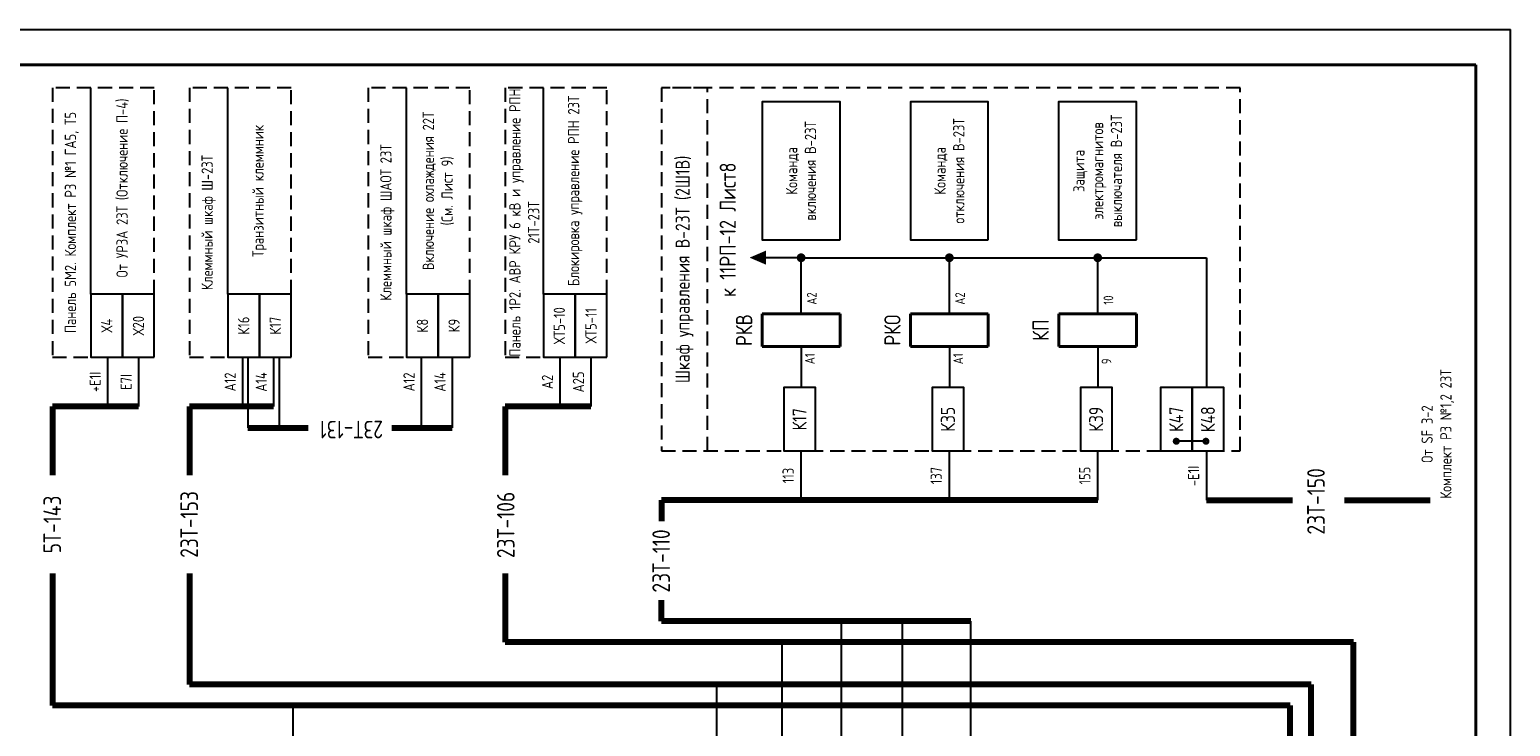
# Model space of a CAD drawing. Header units: millimetres. Extents: x 616 to 6196, y 2487 to 5711.
# Tile 13 of 46: x 2558 to 2769, y 3503 to 3602. Entities that reach past the tile are written whole.
import ezdxf
from ezdxf.enums import TextEntityAlignment as Align

# ---------------------------------------------------------------- set-up
doc = ezdxf.new("R2010")
doc.units = ezdxf.units.MM
doc.linetypes.add('JIS_02_2.0', pattern=[3, 2, -1])
doc.styles.add('SIMPLEX', font='GOST.ttf', dxfattribs={"height": 5})

msp = doc.modelspace()

# ---------------------------------------------------------------- hatches: boundary and pattern name
h = msp.add_hatch(color=256)
h.dxf.hatch_style = 1
h.paths.add_polyline_path([(2663.12, 3570.98), (2660.78, 3569.98), (2663.12, 3568.98)])

# ---------------------------------------------------------------- linework, layer by layer
for p, q in [((2348.89, 3602.4), (2768.9, 3602.4)), ((2768.9, 3305.35), (2768.9, 3602.4)), ((2768.9, 3305.35), (2768.9, 3602.4)), ((2567.19, 3564.81), (2567.19, 3594.13)), ((2586.65, 3564.81), (2586.65, 3594.13)), ((2612.05, 3564.81), (2612.05, 3594.13)), ((2631.5, 3564.81), (2631.5, 3594.13)), ((2668.11, 3569.97), (2663.11, 3569.97)), ((2668.11, 3561.97), (2668.11, 3569.97)), ((2668.11, 3569.97), (2725.73, 3569.97)), ((2689.18, 3561.97), (2689.18, 3569.97)), ((2710.26, 3561.97), (2710.26, 3569.97)), ((2725.73, 3569.97), (2725.73, 3551.5)), ((2668.11, 3557.36), (2668.11, 3551.5)), ((2689.18, 3557.36), (2689.18, 3551.5)), ((2710.26, 3557.36), (2710.26, 3551.5)), ((2569.52, 3555.81), (2569.52, 3548.81)), ((2573.93, 3555.81), (2573.93, 3548.81)), ((2588.72, 3555.81), (2588.72, 3548.81)), ((2589.5, 3555.81), (2589.5, 3545.81)), ((2593.13, 3555.81), (2593.13, 3548.81)), ((2593.94, 3555.81), (2593.94, 3545.81)), ((2614.12, 3555.81), (2614.12, 3545.81)), ((2618.53, 3555.81), (2618.53, 3545.81)), ((2633.8, 3555.81), (2633.8, 3548.81)), ((2638.21, 3555.81), (2638.21, 3548.81)), ((2725.64, 3543.88), (2721.42, 3543.88)), ((2668.11, 3535.5), (2668.11, 3542.5)), ((2689.18, 3535.5), (2689.18, 3542.5)), ((2710.26, 3535.5), (2710.26, 3542.5)), ((2725.73, 3542.5), (2725.73, 3535.5)), ((2673.83, 3490.31), (2673.83, 3518.31)), ((2682.5, 3490.31), (2682.5, 3518.31)), ((2692.21, 3490.31), (2692.21, 3518.31)), ((2665.44, 3490.31), (2665.44, 3515.31)), ((2656.11, 3490.31), (2656.11, 3509.31)), ((2595.95, 3490.31), (2595.95, 3506.31))]:
    msp.add_line(p, q)
at = {"lineweight": 40}
for p, q in [((2368.89, 3597.4), (2763.98, 3597.4)), ((2763.98, 3597.4), (2763.98, 3310.4)), ((2662.58, 3561.97), (2662.58, 3557.36)), ((2673.64, 3561.97), (2662.58, 3561.97)), ((2673.64, 3561.97), (2673.64, 3557.36)), ((2683.66, 3561.97), (2683.66, 3557.36)), ((2694.71, 3561.97), (2683.66, 3561.97)), ((2694.71, 3561.97), (2694.71, 3557.36)), ((2704.73, 3561.97), (2704.73, 3557.36)), ((2715.79, 3561.97), (2704.73, 3561.97)), ((2715.79, 3561.97), (2715.79, 3557.36)), ((2662.58, 3557.36), (2673.64, 3557.36)), ((2683.66, 3557.36), (2694.71, 3557.36)), ((2704.73, 3557.36), (2715.79, 3557.36))]:
    msp.add_line(p, q, dxfattribs=at)
at = {"linetype": 'JIS_02_2.0'}
for p, q in [((2567.19, 3564.81), (2567.19, 3594.13)), ((2586.65, 3564.81), (2586.65, 3594.13)), ((2612.05, 3564.81), (2612.05, 3594.13)), ((2631.5, 3564.81), (2631.5, 3594.13))]:
    msp.add_line(p, q, dxfattribs=at)
at = {"lineweight": 80}
for p, q in [((2573.93, 3548.81), (2561.73, 3548.81)), ((2561.73, 3548.81), (2561.73, 3539.06)), ((2593.13, 3548.81), (2581.19, 3548.81)), ((2581.19, 3548.81), (2581.19, 3539.06)), ((2638.21, 3548.81), (2626.05, 3548.81)), ((2626.05, 3548.81), (2626.05, 3539.06)), ((2589.5, 3545.81), (2598.06, 3545.81)), ((2609.97, 3545.81), (2618.53, 3545.81)), ((2710.26, 3535.5), (2648.26, 3535.5)), ((2648.26, 3535.5), (2648.26, 3532.5)), ((2725.73, 3535.5), (2737.92, 3535.5)), ((2745.32, 3535.5), (2757.51, 3535.5)), ((2561.73, 3525.06), (2561.73, 3506.31)), ((2581.19, 3525.06), (2581.19, 3509.31)), ((2626.05, 3525.06), (2626.05, 3515.31)), ((2648.26, 3518.31), (2648.26, 3521.31)), ((2692.21, 3518.31), (2648.26, 3518.31)), ((2746.59, 3515.31), (2626.05, 3515.31)), ((2746.6, 3334.11), (2746.59, 3515.31)), ((2740.59, 3509.31), (2581.19, 3509.31)), ((2740.6, 3340.11), (2740.59, 3509.31)), ((2737.59, 3506.31), (2561.73, 3506.31)), ((2737.6, 3343.11), (2737.59, 3506.31))]:
    msp.add_line(p, q, dxfattribs=at)
at = {"color": 32, "linetype": 'JIS_02_2.0', "true_color": 0xcd6928}
for points in [[(2576.19, 3555.81), (2576.19, 3594.13), (2561.73, 3594.13), (2561.73, 3555.81)], [(2595.65, 3555.81), (2595.65, 3594.13), (2581.19, 3594.13), (2581.19, 3555.81)], [(2621.05, 3555.81), (2621.05, 3594.13), (2606.59, 3594.13), (2606.59, 3555.81)], [(2640.5, 3555.81), (2640.5, 3594.13), (2626.05, 3594.13), (2626.05, 3555.81)], [(2648.26, 3594.13), (2648.26, 3542.5), (2730.49, 3542.5), (2730.49, 3594.13)], [(2648.26, 3594.13), (2648.26, 3542.5), (2654.82, 3542.5), (2654.82, 3594.13)]]:
    msp.add_lwpolyline(points, close=True, dxfattribs=at)
at = {"color": 7}
for points in [[(2673.64, 3572.52), (2673.64, 3592.11), (2662.57, 3592.11), (2662.57, 3572.52)], [(2694.71, 3572.52), (2694.71, 3592.11), (2683.64, 3592.11), (2683.64, 3572.52)], [(2715.79, 3572.52), (2715.79, 3592.11), (2704.71, 3592.11), (2704.71, 3572.52)]]:
    msp.add_lwpolyline(points, close=True, dxfattribs=at)
for points, const_width in [([(2668.11, 3569.59, 1), (2668.11, 3570.34, 1)], 0.5), ([(2689.18, 3569.59, 1), (2689.18, 3570.34, 1)], 0.5), ([(2710.26, 3569.59, 1), (2710.26, 3570.34, 1)], 0.5), ([(2721.15, 3543.88, 1), (2721.7, 3543.88, 1)], 0.45), ([(2725.36, 3543.88, 1), (2725.91, 3543.88, 1)], 0.45)]:
    msp.add_lwpolyline(points, format="xyb", close=True, dxfattribs=dict(const_width=const_width))
for points in [[(2571.69, 3555.81), (2571.69, 3564.81), (2567.19, 3564.81), (2567.19, 3555.81)], [(2576.19, 3555.81), (2576.19, 3564.81), (2571.69, 3564.81), (2571.69, 3555.81)], [(2591.15, 3555.81), (2591.15, 3564.81), (2586.65, 3564.81), (2586.65, 3555.81)], [(2595.65, 3555.81), (2595.65, 3564.81), (2591.15, 3564.81), (2591.15, 3555.81)], [(2616.55, 3555.81), (2616.55, 3564.81), (2612.05, 3564.81), (2612.05, 3555.81)], [(2621.05, 3555.81), (2621.05, 3564.81), (2616.55, 3564.81), (2616.55, 3555.81)], [(2636, 3555.81), (2636, 3564.81), (2631.5, 3564.81), (2631.5, 3555.81)], [(2640.5, 3555.81), (2640.5, 3564.81), (2636, 3564.81), (2636, 3555.81)], [(2670.14, 3542.5), (2670.14, 3551.5), (2665.64, 3551.5), (2665.64, 3542.5)], [(2691.22, 3542.5), (2691.22, 3551.5), (2686.72, 3551.5), (2686.72, 3542.5)], [(2712.29, 3542.5), (2712.29, 3551.5), (2707.79, 3551.5), (2707.79, 3542.5)], [(2723.67, 3542.5), (2723.67, 3551.5), (2719.17, 3551.5), (2719.17, 3542.5)], [(2728.17, 3542.5), (2728.17, 3551.5), (2723.67, 3551.5), (2723.67, 3542.5)]]:
    msp.add_lwpolyline(points, close=True)

# ---------------------------------------------------------------- texts
at = {"style": 'SIMPLEX'}
for s, height, p in [('A2', 1.382, (2670.32, 3563.29)), ('A2', 1.382, (2691.39, 3563.29)), ('10', 1.382, (2712.47, 3563.29)), ('A1', 1.382, (2670.04, 3554.83)), ('A1', 1.382, (2691.11, 3554.83)), ('9', 1.38, (2712.19, 3554.83))]:
    msp.add_text(s, height=height, rotation=90.0001, dxfattribs=at).set_placement(p)
at = {"color": 4, "style": 'SIMPLEX'}
for s, rotation, p in [('23Т-131', 180.0001, (2604.19, 3546.79)), ('23Т-150', 90.0001, (2742.53, 3535.33)), ('23Т-153', 90.0001, (2582.4, 3532.05)), ('23Т-106', 90.0001, (2627.39, 3531.98)), ('5Т-143', 90.0001, (2562.94, 3532.05)), ('23Т-110', 90.0001, (2649.47, 3526.86))]:
    msp.add_text(s, height=2.5, rotation=rotation, dxfattribs=at).set_placement(p, align=Align.CENTER)
at = {"attachment_point": 5, "rotation": 90.0001, "style": 'SIMPLEX'}
for s, insert, char_height, width in [('Панель 5М2. Комплект РЗ №1 ГА5, Т5', (2564.46, 3574.97), 1.6, 38.3172), (' От УРЗА 23Т (Отключение П-4)', (2571.69, 3579.47), 1.6, 29.3172), ('Включение охлаждения 22Т\\P(См. Лист 9)', (2616.55, 3579.47), 1.6, 29.3172), ('Блокировка управление РПН 23Т', (2636, 3579.47), 1.6, 29.3172), ('Транзитный клеммник', (2591.15, 3579.47), 1.6, 29.3172), ('Клеммный шкаф ШАОТ 23Т', (2609.32, 3574.97), 1.6, 38.3172), ('Панель 1Р2. АВР КРУ 6 кВ и управление РПН 21Т-23Т', (2628.77, 3574.97), 1.6, 38.3172), ('Шкаф управления В-23Т (2Ш1В)', (2651.54, 3568.31), 2, 51.6283), ('Клеммный шкаф Ш-23Т', (2583.92, 3574.97), 1.6, 38.3172), ('К17', (2667.89, 3547), 2, 9), ('К35', (2688.97, 3547), 2, 9), ('К39', (2710.04, 3547), 2, 9), ('К47', (2721.42, 3547), 2, 9), ('К48', (2725.92, 3547), 2, 9), ('{\\C256;113}', (2666.27, 3539), 1.6, 7), ('{\\C256;137}', (2687.31, 3539), 1.6, 7.0001), ('{\\C256;155}', (2708.42, 3539), 1.6, 7), ('-Е1I', (2723.88, 3538.94), 1.6, 7)]:
    msp.add_mtext(s, dxfattribs=dict(at, insert=insert, char_height=char_height, width=width))
at = {"color": 7, "char_height": 1.6, "attachment_point": 5, "rotation": 90.0001, "style": 'SIMPLEX'}
for s, insert, width in [('Команда \\Pвключения В-23Т', (2668.1, 3582.31), 19.5903), ('Защита электромагнитов выключателя В-23Т', (2710.25, 3582.31), 19.5903), ('Команда \\Pотключения В-23Т', (2689.18, 3582.31), 19.5903), ('ХТ5-10', (2633.75, 3560.31), 9), ('ХТ5-11', (2638.25, 3560.31), 9), ('Х4', (2569.44, 3560.31), 9), ('Х20', (2573.94, 3560.31), 9), ('К16', (2588.9, 3560.31), 9), ('К17', (2593.4, 3560.31), 9), ('К8', (2614.3, 3560.31), 9), ('К9', (2618.8, 3560.31), 9), ('{\\C256;+Е1I}', (2567.79, 3552.31), 7), ('{\\C256;А14}', (2591.39, 3552.31), 7), ('{\\C256;А14}', (2616.79, 3552.31), 7), ('От SF 3-2\\PКомплект РЗ №1,2 23Т', (2758.59, 3544.9), 19.5903), ('{\\C256;E7I}', (2572.2, 3552.31), 7), ('{\\C256;А12}', (2586.98, 3552.31), 7), ('{\\C256;А12}', (2612.39, 3552.31), 7), ('{\\C256;А2}', (2632.06, 3552.31), 7), ('{\\C256;А25}', (2636.47, 3552.31), 7)]:
    msp.add_mtext(s, dxfattribs=dict(at, insert=insert, width=width))
at = {"lineweight": 50, "attachment_point": 5, "rotation": 90.0001, "style": 'SIMPLEX'}
for s, insert, char_height, width in [('к 11РП-12 Лист8', (2657.68, 3573.94), 2.3037, 26.7798), ('РКВ', (2660.01, 3559.67), 2.304, 4.6075), ('РКО', (2681.09, 3559.67), 2.304, 4.6075), ('КП', (2702.16, 3559.67), 2.304, 4.6075)]:
    msp.add_mtext(s, dxfattribs=dict(at, insert=insert, char_height=char_height, width=width))

doc.saveas('drawing.dxf')
